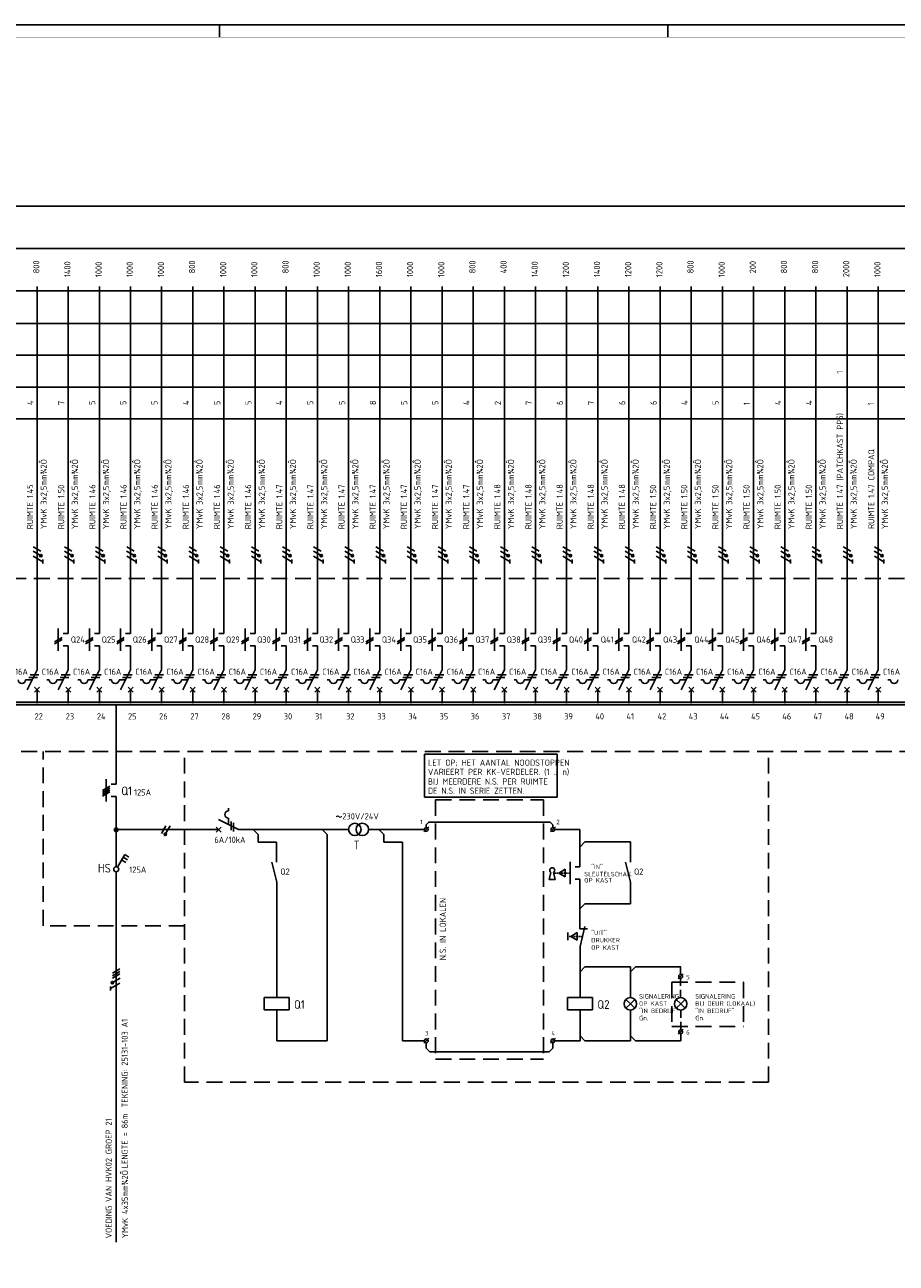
# Model space of a CAD drawing. Header units: millimetres. Extents: x 0 to 1189, y 0 to 841.
# Tile 5 of 9: x 386 to 736, y 344 to 841. Entities that reach past the tile are written whole.
import ezdxf
from ezdxf.enums import TextEntityAlignment as Align

# ---------------------------------------------------------------- set-up
doc = ezdxf.new("R2010")
doc.units = ezdxf.units.MM
doc.linetypes.add('HIDDEN', pattern=[9.525, 6.35, -3.175])
for name, color, linetype in [('1', 7, 'CONTINUOUS'), ('40', 1, 'CONTINUOUS'), ('41', 2, 'CONTINUOUS'), ('52', 1, 'HIDDEN'), ('70', 1, 'CONTINUOUS'), ('71', 2, 'CONTINUOUS'), ('73', 4, 'CONTINUOUS'), ('LIJN018', 210, 'CONTINUOUS'), ('LIJN025', 10, 'CONTINUOUS'), ('LIJN035', 50, 'CONTINUOUS'), ('LIJN050', 90, 'CONTINUOUS'), ('TEKST25', 1, 'CONTINUOUS'), ('TEKST35', 50, 'CONTINUOUS'), ('TEKST50', 90, 'CONTINUOUS'), ('TEKST70', 130, 'CONTINUOUS')]:
    doc.layers.add(name, color=color, linetype=linetype)
doc.styles.add('5_0', font='iso.shx')
doc.styles.add('ISO', font='ISO.SHX')
doc.styles.add('NEN', font='iso.shx')
doc.styles.add('ROMAND', font='romand')

# ---------------------------------------------------------------- blocks, each defined once
blk = doc.blocks.new('T1202')
at = {"layer": '1', "color": 1}
for p, q in [((-1.52, 1.12), (1.52, 2.87)), ((-1.52, 0.12), (1.52, 1.87)), ((-1.52, -0.88), (1.52, 0.87)), ((-2.27, -5.03), (1.52, -2.85)), ((-1.44, -2.6), (1.55, -0.87))]:
    blk.add_line(p, q, dxfattribs=at)
blk.add_circle((-1.52, -2.63), 0.5, dxfattribs=at)
at = {"layer": '70'}
blk.add_line((-2.26, -5.75), (-2.26, -4.2), dxfattribs=at)
at = {"layer": '70', "const_width": 0.5}
blk.add_lwpolyline([(-1.52, -2.38, -1), (-1.52, -2.88, -1)], format="xyb", close=True, dxfattribs=at)
blk = doc.blocks.new('A0')
at = {"layer": 'LIJN025'}
blk.add_line((464, 836), (464, 841), dxfattribs=at)
at = {"layer": 'LIJN025', "linetype": 'Continuous'}
blk.add_line((644, 836), (644, 841), dxfattribs=at)
at = {"layer": 'LIJN050', "const_width": 0.2}
blk.add_lwpolyline([(1184, 836), (25, 836), (25, 5), (1184, 5)], close=True, dxfattribs=at)
at = {"layer": 'TEKST25'}
blk.add_lwpolyline([(1189, 841), (1189, 0), (0, 0), (0, 841)], close=True, dxfattribs=at)
at = {"layer": 'TEKST25', "style": 'ISO'}
for tag, p in [('E', (1144.25, 66)), ('NAAM-E', (1155.75, 66)), ('DATUM-E', (1174, 66)), ('D', (1144.25, 61)), ('NAAM-D', (1155.75, 61)), ('DATUM-D', (1174, 61)), ('C', (1144.25, 56)), ('NAAM-C', (1155.75, 56)), ('DATUM-C', (1174, 56)), ('B', (1144.25, 51)), ('NAAM-B', (1155.75, 51)), ('DATUM-B', (1174, 51)), ('A', (1144.25, 46)), ('NAAM-A', (1155.75, 46)), ('DATUM-A', (1174, 46))]:
    blk.add_attdef(tag, text='', height=2.5, dxfattribs=at).set_placement(p, align=Align.CENTER)
for tag, p in [('DATUM', (1021.75, 36.25)), ('SCHAAL', (1057, 36.25)), ('GETEKEND', (1087.25, 36.25)), ('GECONTOL.', (1122, 36.25)), ('FORMAAT', (1152.25, 28.25))]:
    blk.add_attdef(tag, p, '', height=2.5, dxfattribs=at)
at = {"layer": 'TEKST35', "style": 'ISO'}
for tag, p in [('PROJECT', (1023.5, 72.5)), ('PLAATS', (1023.5, 63.5)), ('INSTALLATIE-REGEL1', (1023.5, 52.5)), ('INSTALLATIE-REGEL2', (1023.5, 43.5))]:
    blk.add_attdef(tag, p, '', height=4, dxfattribs=at)
at = {"layer": 'TEKST35', "style": 'ROMAND', "width": 2.899115}
blk.add_attdef('STATUS', text='', height=2.5, dxfattribs=at).set_placement((1143, 71.5), (1182, 71.5), align=Align.FIT)
at = {"layer": 'TEKST35', "style": 'ISO'}
blk.add_attdef('PROJ.NR.', text='', height=4, dxfattribs=at).set_placement((1170, 23), align=Align.CENTER)
at = {"layer": 'TEKST50', "style": 'ISO'}
blk.add_attdef('FILE-NAAM', text='', height=5, dxfattribs=at).set_placement((1162.5, 7.5), align=Align.CENTER)
blk = doc.blocks.new('RWS076')
at = {"layer": '71'}
blk.add_line((2, 0), (0, 2), dxfattribs=at)
blk = doc.blocks.new('RWS023', base_point=(227, 181))
at = {"layer": '40', "style": 'NEN'}
blk.add_text('~', height=5, dxfattribs=at).set_placement((223.5, 179.5))
blk = doc.blocks.new('RWS075')
at = {"layer": '71'}
blk.add_line((2, 0), (0, -2), dxfattribs=at)

msp = doc.modelspace()

# ---------------------------------------------------------------- linework, layer by layer
at = {"layer": '1', "color": 1}
for p, q in [((392.37, 629.77), (389.33, 631.52)), ((404.87, 629.77), (401.83, 631.52)), ((417.37, 629.77), (414.33, 631.52)), ((429.87, 629.77), (426.83, 631.52)), ((442.37, 629.77), (439.33, 631.52)), ((454.87, 629.77), (451.83, 631.52)), ((467.37, 629.77), (464.33, 631.52)), ((479.87, 629.77), (476.83, 631.52)), ((492.37, 629.77), (489.33, 631.52)), ((504.87, 629.77), (501.83, 631.52)), ((517.37, 629.77), (514.33, 631.52)), ((529.87, 629.77), (526.83, 631.52)), ((542.37, 629.77), (539.33, 631.52)), ((554.87, 629.77), (551.83, 631.52)), ((567.37, 629.77), (564.33, 631.52)), ((579.87, 629.77), (576.83, 631.52)), ((592.37, 629.77), (589.33, 631.52)), ((604.87, 629.77), (601.83, 631.52)), ((617.37, 629.77), (614.33, 631.52)), ((629.87, 629.77), (626.83, 631.52)), ((642.37, 629.77), (639.33, 631.52)), ((654.87, 629.77), (651.83, 631.52)), ((667.37, 629.77), (664.33, 631.52)), ((679.87, 629.77), (676.83, 631.52)), ((692.37, 629.77), (689.33, 631.52)), ((704.87, 629.77), (701.83, 631.52)), ((717.37, 629.77), (714.33, 631.52)), ((729.87, 629.77), (726.83, 631.52)), ((392.29, 628.05), (389.3, 629.78)), ((393.12, 625.61), (389.33, 627.8)), ((404.79, 628.05), (401.8, 629.78)), ((405.62, 625.61), (401.83, 627.8)), ((417.29, 628.05), (414.3, 629.78)), ((418.12, 625.61), (414.33, 627.8)), ((429.79, 628.05), (426.8, 629.78)), ((430.62, 625.61), (426.83, 627.8)), ((442.29, 628.05), (439.3, 629.78)), ((443.12, 625.61), (439.33, 627.8)), ((454.79, 628.05), (451.8, 629.78)), ((455.62, 625.61), (451.83, 627.8)), ((467.29, 628.05), (464.3, 629.78)), ((468.12, 625.61), (464.33, 627.8)), ((479.79, 628.05), (476.8, 629.78)), ((480.62, 625.61), (476.83, 627.8)), ((492.29, 628.05), (489.3, 629.78)), ((493.12, 625.61), (489.33, 627.8)), ((504.79, 628.05), (501.8, 629.78)), ((505.62, 625.61), (501.83, 627.8)), ((517.29, 628.05), (514.3, 629.78)), ((518.12, 625.61), (514.33, 627.8)), ((529.79, 628.05), (526.8, 629.78)), ((530.62, 625.61), (526.83, 627.8)), ((542.29, 628.05), (539.3, 629.78)), ((543.12, 625.61), (539.33, 627.8)), ((554.79, 628.05), (551.8, 629.78)), ((555.62, 625.61), (551.83, 627.8)), ((567.29, 628.05), (564.3, 629.78)), ((568.12, 625.61), (564.33, 627.8)), ((579.79, 628.05), (576.8, 629.78)), ((580.62, 625.61), (576.83, 627.8)), ((592.29, 628.05), (589.3, 629.78)), ((593.12, 625.61), (589.33, 627.8)), ((604.79, 628.05), (601.8, 629.78)), ((605.62, 625.61), (601.83, 627.8)), ((617.29, 628.05), (614.3, 629.78)), ((618.12, 625.61), (614.33, 627.8)), ((629.79, 628.05), (626.8, 629.78)), ((630.62, 625.61), (626.83, 627.8)), ((642.29, 628.05), (639.3, 629.78)), ((643.12, 625.61), (639.33, 627.8)), ((654.79, 628.05), (651.8, 629.78)), ((655.62, 625.61), (651.83, 627.8)), ((667.29, 628.05), (664.3, 629.78)), ((668.12, 625.61), (664.33, 627.8)), ((679.79, 628.05), (676.8, 629.78)), ((680.62, 625.61), (676.83, 627.8)), ((692.29, 628.05), (689.3, 629.78)), ((693.12, 625.61), (689.33, 627.8)), ((704.79, 628.05), (701.8, 629.78)), ((705.62, 625.61), (701.83, 627.8)), ((717.29, 628.05), (714.3, 629.78)), ((718.12, 625.61), (714.33, 627.8)), ((729.79, 628.05), (726.8, 629.78)), ((730.62, 625.61), (726.83, 627.8)), ((442.53, 519.65), (440.78, 516.62)), ((444.28, 519.65), (442.56, 516.66))]:
    msp.add_line(p, q, dxfattribs=at)
at = {"layer": '1', "color": 2}
for p, q in [((386.83, 574.21), (390.85, 582.25)), ((399.33, 574.21), (403.35, 582.25)), ((411.83, 574.21), (415.85, 582.25)), ((424.33, 574.21), (428.35, 582.25)), ((436.83, 574.21), (440.85, 582.25)), ((449.33, 574.21), (453.35, 582.25)), ((461.83, 574.21), (465.85, 582.25)), ((474.33, 574.21), (478.35, 582.25)), ((486.83, 574.21), (490.85, 582.25)), ((499.33, 574.21), (503.35, 582.25)), ((511.83, 574.21), (515.85, 582.25)), ((524.33, 574.21), (528.35, 582.25)), ((536.83, 574.21), (540.85, 582.25)), ((549.33, 574.21), (553.35, 582.25)), ((561.83, 574.21), (565.85, 582.25)), ((574.33, 574.21), (578.35, 582.25)), ((586.83, 574.21), (590.85, 582.25)), ((599.33, 574.21), (603.35, 582.25)), ((611.83, 574.21), (615.85, 582.25)), ((624.33, 574.21), (628.35, 582.25)), ((636.83, 574.21), (640.85, 582.25)), ((649.33, 574.21), (653.35, 582.25)), ((661.83, 574.21), (665.85, 582.25)), ((674.33, 574.21), (678.35, 582.25)), ((686.83, 574.21), (690.85, 582.25)), ((699.33, 574.21), (703.35, 582.25)), ((711.83, 574.21), (715.85, 582.25)), ((724.33, 574.21), (728.35, 582.25)), ((386.25, 578.21), (388.83, 578.21)), ((394.75, 578.21), (395.75, 578.21)), ((398.75, 578.21), (401.33, 578.21)), ((407.25, 578.21), (408.25, 578.21)), ((411.25, 578.21), (413.83, 578.21)), ((419.75, 578.21), (420.75, 578.21)), ((423.75, 578.21), (426.33, 578.21)), ((432.25, 578.21), (433.25, 578.21)), ((436.25, 578.21), (438.83, 578.21)), ((444.75, 578.21), (445.75, 578.21)), ((448.75, 578.21), (451.33, 578.21)), ((457.25, 578.21), (458.25, 578.21)), ((461.25, 578.21), (463.83, 578.21)), ((469.75, 578.21), (470.75, 578.21)), ((473.75, 578.21), (476.33, 578.21)), ((482.25, 578.21), (483.25, 578.21)), ((486.25, 578.21), (488.83, 578.21)), ((494.75, 578.21), (495.75, 578.21)), ((498.75, 578.21), (501.33, 578.21)), ((507.25, 578.21), (508.25, 578.21)), ((511.25, 578.21), (513.83, 578.21)), ((519.75, 578.21), (520.75, 578.21)), ((523.75, 578.21), (526.33, 578.21)), ((532.25, 578.21), (533.25, 578.21)), ((536.25, 578.21), (538.83, 578.21)), ((544.75, 578.21), (545.75, 578.21)), ((548.75, 578.21), (551.33, 578.21)), ((557.25, 578.21), (558.25, 578.21)), ((561.25, 578.21), (563.83, 578.21)), ((569.75, 578.21), (570.75, 578.21)), ((573.75, 578.21), (576.33, 578.21)), ((582.25, 578.21), (583.25, 578.21)), ((586.25, 578.21), (588.83, 578.21)), ((594.75, 578.21), (595.75, 578.21)), ((598.75, 578.21), (601.33, 578.21)), ((607.25, 578.21), (608.25, 578.21)), ((611.25, 578.21), (613.83, 578.21)), ((619.75, 578.21), (620.75, 578.21)), ((623.75, 578.21), (626.33, 578.21)), ((632.25, 578.21), (633.25, 578.21)), ((636.25, 578.21), (638.83, 578.21)), ((644.75, 578.21), (645.75, 578.21)), ((648.75, 578.21), (651.33, 578.21)), ((657.25, 578.21), (658.25, 578.21)), ((661.25, 578.21), (663.83, 578.21)), ((669.75, 578.21), (670.75, 578.21)), ((673.75, 578.21), (676.33, 578.21)), ((682.25, 578.21), (683.25, 578.21)), ((686.25, 578.21), (688.83, 578.21)), ((694.75, 578.21), (695.75, 578.21)), ((698.75, 578.21), (701.33, 578.21)), ((707.25, 578.21), (708.25, 578.21)), ((711.25, 578.21), (713.83, 578.21)), ((719.75, 578.21), (720.75, 578.21)), ((723.75, 578.21), (726.33, 578.21)), ((732.25, 578.21), (733.25, 578.21)), ((467.7, 526.7), (467.7, 525.7)), ((463.7, 522.12), (471.74, 518.1)), ((467.7, 522.7), (467.7, 520.12))]:
    msp.add_line(p, q, dxfattribs=at)
at = {"layer": '1', "color": 1}
for centre in [(392.37, 628.02), (404.87, 628.02), (417.37, 628.02), (429.87, 628.02), (442.37, 628.02), (454.87, 628.02), (467.37, 628.02), (479.87, 628.02), (492.37, 628.02), (504.87, 628.02), (517.37, 628.02), (529.87, 628.02), (542.37, 628.02), (554.87, 628.02), (567.37, 628.02), (579.87, 628.02), (592.37, 628.02), (604.87, 628.02), (617.37, 628.02), (629.87, 628.02), (642.37, 628.02), (654.87, 628.02), (667.37, 628.02), (679.87, 628.02), (692.37, 628.02), (704.87, 628.02), (717.37, 628.02), (729.87, 628.02), (442.31, 516.22)]:
    msp.add_circle(centre, 0.5, dxfattribs=at)
at = {"layer": '1', "color": 2}
for centre, start, end in [((384.75, 578.21), 180, 0), ((397.25, 578.21), 180, 0), ((409.75, 578.21), 180, 0), ((422.25, 578.21), 180, 0), ((434.75, 578.21), 180, 0), ((447.25, 578.21), 180, 0), ((459.75, 578.21), 180, 0), ((472.25, 578.21), 180, 0), ((484.75, 578.21), 180, 0), ((497.25, 578.21), 180, 0), ((509.75, 578.21), 180, 0), ((522.25, 578.21), 180, 0), ((534.75, 578.21), 180, 0), ((547.25, 578.21), 180, 0), ((559.75, 578.21), 180, 0), ((572.25, 578.21), 180, 0), ((584.75, 578.21), 180, 0), ((597.25, 578.21), 180, 0), ((609.75, 578.21), 180, 0), ((622.25, 578.21), 180, 0), ((634.75, 578.21), 180, 0), ((647.25, 578.21), 180, 0), ((659.75, 578.21), 180, 0), ((672.25, 578.21), 180, 0), ((684.75, 578.21), 180, 0), ((697.25, 578.21), 180, 0), ((709.75, 578.21), 180, 0), ((722.25, 578.21), 180, 0), ((734.75, 578.21), 180, 0), ((467.7, 524.2), 90, 270)]:
    msp.add_arc(centre, 1.5, start, end, dxfattribs=at)
at = {"layer": '52', "ltscale": 0.1}
msp.add_line((604.69, 500.69), (598.31, 500.69), dxfattribs=at)
at = {"layer": '52', "linetype": 'HIDDEN', "ltscale": 0.1}
msp.add_line((609.71, 475.29), (603.84, 475.29), dxfattribs=at)
at = {"layer": '70'}
for p, q in [((393.11, 624.9), (393.11, 626.45)), ((405.61, 624.9), (405.61, 626.45)), ((418.11, 624.9), (418.11, 626.45)), ((430.61, 624.9), (430.61, 626.45)), ((443.11, 624.9), (443.11, 626.45)), ((455.61, 624.9), (455.61, 626.45)), ((468.11, 624.9), (468.11, 626.45)), ((480.61, 624.9), (480.61, 626.45)), ((493.11, 624.9), (493.11, 626.45)), ((505.61, 624.9), (505.61, 626.45)), ((518.11, 624.9), (518.11, 626.45)), ((530.61, 624.9), (530.61, 626.45)), ((543.11, 624.9), (543.11, 626.45)), ((555.61, 624.9), (555.61, 626.45)), ((568.11, 624.9), (568.11, 626.45)), ((580.61, 624.9), (580.61, 626.45)), ((593.11, 624.9), (593.11, 626.45)), ((605.61, 624.9), (605.61, 626.45)), ((618.11, 624.9), (618.11, 626.45)), ((630.61, 624.9), (630.61, 626.45)), ((643.11, 624.9), (643.11, 626.45)), ((655.61, 624.9), (655.61, 626.45)), ((668.11, 624.9), (668.11, 626.45)), ((680.61, 624.9), (680.61, 626.45)), ((693.11, 624.9), (693.11, 626.45)), ((705.61, 624.9), (705.61, 626.45)), ((718.11, 624.9), (718.11, 626.45)), ((730.61, 624.9), (730.61, 626.45)), ((400.87, 595.18), (397.83, 593.43)), ((397.83, 592.68), (400.87, 594.43)), ((413.37, 595.18), (410.33, 593.43)), ((410.33, 592.68), (413.37, 594.43)), ((425.87, 595.18), (422.83, 593.43)), ((422.83, 592.68), (425.87, 594.43)), ((438.37, 595.18), (435.33, 593.43)), ((435.33, 592.68), (438.37, 594.43)), ((450.87, 595.18), (447.83, 593.43)), ((447.83, 592.68), (450.87, 594.43)), ((463.37, 595.18), (460.33, 593.43)), ((460.33, 592.68), (463.37, 594.43)), ((475.87, 595.18), (472.83, 593.43)), ((472.83, 592.68), (475.87, 594.43)), ((488.37, 595.18), (485.33, 593.43)), ((485.33, 592.68), (488.37, 594.43)), ((500.87, 595.18), (497.83, 593.43)), ((497.83, 592.68), (500.87, 594.43)), ((513.37, 595.18), (510.33, 593.43)), ((510.33, 592.68), (513.37, 594.43)), ((525.87, 595.18), (522.83, 593.43)), ((522.83, 592.68), (525.87, 594.43)), ((538.37, 595.18), (535.33, 593.43)), ((535.33, 592.68), (538.37, 594.43)), ((550.87, 595.18), (547.83, 593.43)), ((547.83, 592.68), (550.87, 594.43)), ((563.37, 595.18), (560.33, 593.43)), ((560.33, 592.68), (563.37, 594.43)), ((575.87, 595.18), (572.83, 593.43)), ((572.83, 592.68), (575.87, 594.43)), ((588.37, 595.18), (585.33, 593.43)), ((585.33, 592.68), (588.37, 594.43)), ((600.87, 595.18), (597.83, 593.43)), ((597.83, 592.68), (600.87, 594.43)), ((613.37, 595.18), (610.33, 593.43)), ((610.33, 592.68), (613.37, 594.43)), ((625.87, 595.18), (622.83, 593.43)), ((622.83, 592.68), (625.87, 594.43)), ((638.37, 595.18), (635.33, 593.43)), ((635.33, 592.68), (638.37, 594.43)), ((650.87, 595.18), (647.83, 593.43)), ((647.83, 592.68), (650.87, 594.43)), ((663.37, 595.18), (660.33, 593.43)), ((660.33, 592.68), (663.37, 594.43)), ((675.87, 595.18), (672.83, 593.43)), ((672.83, 592.68), (675.87, 594.43)), ((688.37, 595.18), (685.33, 593.43)), ((685.33, 592.68), (688.37, 594.43)), ((700.87, 595.18), (697.83, 593.43)), ((697.83, 592.68), (700.87, 594.43)), ((387.58, 579.21), (391.08, 579.21)), ((388.08, 580.21), (391.58, 580.21)), ((400.08, 579.21), (403.58, 579.21)), ((400.58, 580.21), (404.08, 580.21)), ((412.58, 579.21), (416.08, 579.21)), ((413.08, 580.21), (416.58, 580.21)), ((425.08, 579.21), (428.58, 579.21)), ((425.58, 580.21), (429.08, 580.21)), ((437.58, 579.21), (441.08, 579.21)), ((438.08, 580.21), (441.58, 580.21)), ((450.08, 579.21), (453.58, 579.21)), ((450.58, 580.21), (454.08, 580.21)), ((462.58, 579.21), (466.08, 579.21)), ((463.08, 580.21), (466.58, 580.21)), ((475.08, 579.21), (478.58, 579.21)), ((475.58, 580.21), (479.08, 580.21)), ((487.58, 579.21), (491.08, 579.21)), ((488.08, 580.21), (491.58, 580.21)), ((500.08, 579.21), (503.58, 579.21)), ((500.58, 580.21), (504.08, 580.21)), ((512.58, 579.21), (516.08, 579.21)), ((513.08, 580.21), (516.58, 580.21)), ((525.08, 579.21), (528.58, 579.21)), ((525.58, 580.21), (529.08, 580.21)), ((537.58, 579.21), (541.08, 579.21)), ((538.08, 580.21), (541.58, 580.21)), ((550.08, 579.21), (553.58, 579.21)), ((550.58, 580.21), (554.08, 580.21)), ((562.58, 579.21), (566.08, 579.21)), ((563.08, 580.21), (566.58, 580.21)), ((575.08, 579.21), (578.58, 579.21)), ((575.58, 580.21), (579.08, 580.21)), ((587.58, 579.21), (591.08, 579.21)), ((588.08, 580.21), (591.58, 580.21)), ((600.08, 579.21), (603.58, 579.21)), ((600.58, 580.21), (604.08, 580.21)), ((612.58, 579.21), (616.08, 579.21)), ((613.08, 580.21), (616.58, 580.21)), ((625.08, 579.21), (628.58, 579.21)), ((625.58, 580.21), (629.08, 580.21)), ((637.58, 579.21), (641.08, 579.21)), ((638.08, 580.21), (641.58, 580.21)), ((650.08, 579.21), (653.58, 579.21)), ((650.58, 580.21), (654.08, 580.21)), ((662.58, 579.21), (666.08, 579.21)), ((663.08, 580.21), (666.58, 580.21)), ((675.08, 579.21), (678.58, 579.21)), ((675.58, 580.21), (679.08, 580.21)), ((687.58, 579.21), (691.08, 579.21)), ((688.08, 580.21), (691.58, 580.21)), ((700.08, 579.21), (703.58, 579.21)), ((700.58, 580.21), (704.08, 580.21)), ((712.58, 579.21), (716.08, 579.21)), ((713.08, 580.21), (716.58, 580.21)), ((725.08, 579.21), (728.58, 579.21)), ((725.58, 580.21), (729.08, 580.21)), ((417.05, 533.76), (420.08, 535.51)), ((420.08, 534.76), (417.05, 533.01)), ((417.05, 532.26), (420.08, 534.01)), ((417.05, 531.51), (420.08, 533.26)), ((468.7, 521.37), (468.7, 517.87)), ((469.7, 520.87), (469.7, 517.37)), ((546.03, 517.19), (548.03, 519.19)), ((596.81, 517.19), (598.81, 519.19)), ((648.09, 458.24), (650.09, 460.24)), ((648.11, 436.04), (650.11, 438.04)), ((546.03, 432.39), (548.03, 434.39)), ((596.81, 432.39), (598.81, 434.39))]:
    msp.add_line(p, q, dxfattribs=at)
at = {"layer": '70', "const_width": 0.5}
for points in [[(392.37, 628.27, 1), (392.37, 627.77, 1)], [(404.87, 628.27, 1), (404.87, 627.77, 1)], [(417.37, 628.27, 1), (417.37, 627.77, 1)], [(429.87, 628.27, 1), (429.87, 627.77, 1)], [(442.37, 628.27, 1), (442.37, 627.77, 1)], [(454.87, 628.27, 1), (454.87, 627.77, 1)], [(467.37, 628.27, 1), (467.37, 627.77, 1)], [(479.87, 628.27, 1), (479.87, 627.77, 1)], [(492.37, 628.27, 1), (492.37, 627.77, 1)], [(504.87, 628.27, 1), (504.87, 627.77, 1)], [(517.37, 628.27, 1), (517.37, 627.77, 1)], [(529.87, 628.27, 1), (529.87, 627.77, 1)], [(542.37, 628.27, 1), (542.37, 627.77, 1)], [(554.87, 628.27, 1), (554.87, 627.77, 1)], [(567.37, 628.27, 1), (567.37, 627.77, 1)], [(579.87, 628.27, 1), (579.87, 627.77, 1)], [(592.37, 628.27, 1), (592.37, 627.77, 1)], [(604.87, 628.27, 1), (604.87, 627.77, 1)], [(617.37, 628.27, 1), (617.37, 627.77, 1)], [(629.87, 628.27, 1), (629.87, 627.77, 1)], [(642.37, 628.27, 1), (642.37, 627.77, 1)], [(654.87, 628.27, 1), (654.87, 627.77, 1)], [(667.37, 628.27, 1), (667.37, 627.77, 1)], [(679.87, 628.27, 1), (679.87, 627.77, 1)], [(692.37, 628.27, 1), (692.37, 627.77, 1)], [(704.87, 628.27, 1), (704.87, 627.77, 1)], [(717.37, 628.27, 1), (717.37, 627.77, 1)], [(729.87, 628.27, 1), (729.87, 627.77, 1)], [(442.06, 516.22, 1), (442.56, 516.22, 1)]]:
    msp.add_lwpolyline(points, format="xyb", close=True, dxfattribs=at)
at = {"layer": '71'}
for p, q in [((399.35, 598.8), (399.35, 589.8)), ((403.35, 596.8), (401.35, 596.8)), ((411.85, 598.8), (411.85, 589.8)), ((415.85, 596.8), (413.85, 596.8)), ((424.35, 598.8), (424.35, 589.8)), ((428.35, 596.8), (426.35, 596.8)), ((436.85, 598.8), (436.85, 589.8)), ((440.85, 596.8), (438.85, 596.8)), ((449.35, 598.8), (449.35, 589.8)), ((453.35, 596.8), (451.35, 596.8)), ((461.85, 598.8), (461.85, 589.8)), ((465.85, 596.8), (463.85, 596.8)), ((474.35, 598.8), (474.35, 589.8)), ((478.35, 596.8), (476.35, 596.8)), ((486.85, 598.8), (486.85, 589.8)), ((490.85, 596.8), (488.85, 596.8)), ((499.35, 598.8), (499.35, 589.8)), ((503.35, 596.8), (501.35, 596.8)), ((511.85, 598.8), (511.85, 589.8)), ((515.85, 596.8), (513.85, 596.8)), ((524.35, 598.8), (524.35, 589.8)), ((528.35, 596.8), (526.35, 596.8)), ((536.85, 598.8), (536.85, 589.8)), ((540.85, 596.8), (538.85, 596.8)), ((549.35, 598.8), (549.35, 589.8)), ((553.35, 596.8), (551.35, 596.8)), ((561.85, 598.8), (561.85, 589.8)), ((565.85, 596.8), (563.85, 596.8)), ((574.35, 598.8), (574.35, 589.8)), ((578.35, 596.8), (576.35, 596.8)), ((586.85, 598.8), (586.85, 589.8)), ((590.85, 596.8), (588.85, 596.8)), ((599.35, 598.8), (599.35, 589.8)), ((603.35, 596.8), (601.35, 596.8)), ((611.85, 598.8), (611.85, 589.8)), ((615.85, 596.8), (613.85, 596.8)), ((624.35, 598.8), (624.35, 589.8)), ((628.35, 596.8), (626.35, 596.8)), ((636.85, 598.8), (636.85, 589.8)), ((640.85, 596.8), (638.85, 596.8)), ((649.35, 598.8), (649.35, 589.8)), ((653.35, 596.8), (651.35, 596.8)), ((661.85, 598.8), (661.85, 589.8)), ((665.85, 596.8), (663.85, 596.8)), ((674.35, 598.8), (674.35, 589.8)), ((678.35, 596.8), (676.35, 596.8)), ((686.85, 598.8), (686.85, 589.8)), ((690.85, 596.8), (688.85, 596.8)), ((699.35, 598.8), (699.35, 589.8)), ((703.35, 596.8), (701.35, 596.8)), ((403.35, 591.8), (401.35, 591.8)), ((415.85, 591.8), (413.85, 591.8)), ((428.35, 591.8), (426.35, 591.8)), ((440.85, 591.8), (438.85, 591.8)), ((453.35, 591.8), (451.35, 591.8)), ((465.85, 591.8), (463.85, 591.8)), ((478.35, 591.8), (476.35, 591.8)), ((490.85, 591.8), (488.85, 591.8)), ((503.35, 591.8), (501.35, 591.8)), ((515.85, 591.8), (513.85, 591.8)), ((528.35, 591.8), (526.35, 591.8)), ((540.85, 591.8), (538.85, 591.8)), ((553.35, 591.8), (551.35, 591.8)), ((565.85, 591.8), (563.85, 591.8)), ((578.35, 591.8), (576.35, 591.8)), ((590.85, 591.8), (588.85, 591.8)), ((603.35, 591.8), (601.35, 591.8)), ((615.85, 591.8), (613.85, 591.8)), ((628.35, 591.8), (626.35, 591.8)), ((640.85, 591.8), (638.85, 591.8)), ((653.35, 591.8), (651.35, 591.8)), ((665.85, 591.8), (663.85, 591.8)), ((678.35, 591.8), (676.35, 591.8)), ((690.85, 591.8), (688.85, 591.8)), ((703.35, 591.8), (701.35, 591.8)), ((391.85, 573.21), (389.85, 575.21)), ((389.85, 573.21), (391.85, 575.21)), ((404.35, 573.21), (402.35, 575.21)), ((402.35, 573.21), (404.35, 575.21)), ((416.85, 573.21), (414.85, 575.21)), ((414.85, 573.21), (416.85, 575.21)), ((429.35, 573.21), (427.35, 575.21)), ((427.35, 573.21), (429.35, 575.21)), ((441.85, 573.21), (439.85, 575.21)), ((439.85, 573.21), (441.85, 575.21)), ((454.35, 573.21), (452.35, 575.21)), ((452.35, 573.21), (454.35, 575.21)), ((466.85, 573.21), (464.85, 575.21)), ((464.85, 573.21), (466.85, 575.21)), ((479.35, 573.21), (477.35, 575.21)), ((477.35, 573.21), (479.35, 575.21)), ((491.85, 573.21), (489.85, 575.21)), ((489.85, 573.21), (491.85, 575.21)), ((504.35, 573.21), (502.35, 575.21)), ((502.35, 573.21), (504.35, 575.21)), ((516.85, 573.21), (514.85, 575.21)), ((514.85, 573.21), (516.85, 575.21)), ((529.35, 573.21), (527.35, 575.21)), ((527.35, 573.21), (529.35, 575.21)), ((541.85, 573.21), (539.85, 575.21)), ((539.85, 573.21), (541.85, 575.21)), ((554.35, 573.21), (552.35, 575.21)), ((552.35, 573.21), (554.35, 575.21)), ((566.85, 573.21), (564.85, 575.21)), ((564.85, 573.21), (566.85, 575.21)), ((579.35, 573.21), (577.35, 575.21)), ((577.35, 573.21), (579.35, 575.21)), ((591.85, 573.21), (589.85, 575.21)), ((589.85, 573.21), (591.85, 575.21)), ((604.35, 573.21), (602.35, 575.21)), ((602.35, 573.21), (604.35, 575.21)), ((616.85, 573.21), (614.85, 575.21)), ((614.85, 573.21), (616.85, 575.21)), ((629.35, 573.21), (627.35, 575.21)), ((627.35, 573.21), (629.35, 575.21)), ((641.85, 573.21), (639.85, 575.21)), ((639.85, 573.21), (641.85, 575.21)), ((654.35, 573.21), (652.35, 575.21)), ((652.35, 573.21), (654.35, 575.21)), ((666.85, 573.21), (664.85, 575.21)), ((664.85, 573.21), (666.85, 575.21)), ((679.35, 573.21), (677.35, 575.21)), ((677.35, 573.21), (679.35, 575.21)), ((691.85, 573.21), (689.85, 575.21)), ((689.85, 573.21), (691.85, 575.21)), ((704.35, 573.21), (702.35, 575.21)), ((702.35, 573.21), (704.35, 575.21)), ((716.85, 573.21), (714.85, 575.21)), ((714.85, 573.21), (716.85, 575.21)), ((729.35, 573.21), (727.35, 575.21)), ((727.35, 573.21), (729.35, 575.21)), ((418.57, 538.39), (418.57, 529.39)), ((422.6, 536.39), (420.57, 536.39)), ((422.57, 531.39), (420.57, 531.39)), ((462.7, 517.1), (464.7, 519.1)), ((462.7, 519.1), (464.7, 517.1)), ((479.57, 516.13), (477.61, 518.1)), ((507.21, 516.1), (505.2, 518.1)), ((529.94, 516.15), (527.94, 518.15)), ((608.61, 518.19), (608.61, 503.19)), ((486.91, 513.15), (486.91, 505.09)), ((507.21, 516.1), (507.21, 433.39)), ((537.53, 513.15), (537.53, 433.39)), ((610.71, 513.19), (628.91, 513.19)), ((628.91, 513.19), (628.91, 505.09)), ((423.11, 503.08), (426.01, 508.1)), ((425.38, 507.02), (427.11, 506.02)), ((426.01, 508.1), (427.74, 507.1)), ((424.76, 505.94), (426.49, 504.94)), ((487.01, 497.09), (485.01, 505.09)), ((600.22, 500.69), (602.81, 502.19)), ((602.81, 502.19), (602.81, 499.19)), ((604.71, 505.19), (604.71, 496.19)), ((608.61, 503.19), (606.71, 503.19)), ((628.91, 497.09), (626.91, 505.09)), ((487.01, 497.09), (487.01, 450.76)), ((596.35, 498.05), (597.04, 500.98)), ((596.35, 498.05), (598.75, 498.05)), ((598.75, 498.05), (598.06, 500.98)), ((602.81, 499.19), (600.22, 500.69)), ((608.61, 498.19), (606.71, 498.19)), ((608.61, 498.19), (608.61, 478.28)), ((628.91, 497.09), (628.91, 488.29)), ((610.61, 488.29), (608.61, 486.29)), ((628.91, 488.29), (610.61, 488.29)), ((608.61, 478.29), (611.71, 478.29)), ((608.71, 471.29), (610.71, 479.29)), ((603.84, 476.79), (603.84, 473.79)), ((604.99, 475.29), (607.59, 476.79)), ((607.59, 473.79), (604.99, 475.29)), ((607.59, 476.79), (607.59, 473.79)), ((608.71, 471.29), (608.71, 450.76)), ((610.71, 463.03), (628.91, 463.03)), ((628.91, 463.03), (628.91, 450.73)), ((630.91, 463.03), (649.11, 463.03)), ((649.09, 463.03), (649.09, 459.99)), ((649.09, 458.49), (649.09, 458.33)), ((492.01, 450.76), (482.01, 450.76)), ((482.01, 450.76), (482.01, 445.76)), ((492.01, 445.76), (492.01, 450.76)), ((603.71, 450.76), (603.71, 445.76)), ((613.71, 450.76), (603.71, 450.76)), ((613.71, 445.76), (613.71, 450.76)), ((628.91, 448.23), (627.15, 450)), ((628.91, 448.23), (627.15, 446.46)), ((628.91, 448.23), (630.68, 450)), ((628.91, 448.23), (630.68, 446.46)), ((649.11, 448.23), (647.35, 450)), ((649.11, 448.23), (647.35, 446.46)), ((649.11, 448.23), (650.88, 450)), ((649.11, 448.23), (650.88, 446.46)), ((482.01, 445.76), (492.01, 445.76)), ((487.01, 445.76), (487.01, 433.39)), ((603.71, 445.76), (613.71, 445.76)), ((608.71, 445.76), (608.71, 433.39)), ((628.91, 445.73), (628.91, 433.39)), ((649.11, 436.29), (649.11, 433.39))]:
    msp.add_line(p, q, dxfattribs=at)
for centre, radius in [((422.6, 518.02), 0.75), ((422.6, 518.02), 0.5), ((422.6, 518.02), 0.25), ((518.34, 518.2), 2.5), ((521.34, 518.2), 2.5), ((547.03, 518.19), 0.75), ((597.81, 518.19), 0.75), ((422.6, 502.22), 1), ((649.09, 459.24), 0.75), ((628.91, 448.23), 2.5), ((649.11, 448.23), 2.5), ((649.11, 437.04), 0.75), ((547.03, 433.39), 0.75), ((597.81, 433.39), 0.75)]:
    msp.add_circle(centre, radius, dxfattribs=at)
msp.add_arc((597.55, 501.85), 1, 300.6656, 239.3344, dxfattribs=at)
at = {"layer": '73'}
for p, q in [((106.62, 569.23), (942.84, 569.23)), ((106.62, 568.23), (942.84, 568.23))]:
    msp.add_line(p, q, dxfattribs=at)
for points in [[(942.84, 568.23), (942.84, 569.23), (106.62, 568.23), (106.62, 569.23)], [(960.34, 568.23), (960.34, 569.23), (124.13, 568.23), (124.13, 569.23)]]:
    msp.add_solid(points, dxfattribs=at)
at = {"layer": 'LIJN018', "color": 9, "linetype": 'Continuous'}
for p, q in [((115.61, 768.18), (933.32, 768.18)), ((178.17, 768.18), (995.87, 768.18)), ((115.61, 751.18), (933.32, 751.18)), ((178.17, 751.18), (995.87, 751.18)), ((115.61, 734.21), (933.32, 734.21)), ((178.17, 734.21), (995.87, 734.21)), ((115.61, 721.21), (933.32, 721.21)), ((178.17, 721.21), (995.87, 721.21)), ((115.61, 708.43), (933.32, 708.43)), ((178.17, 708.43), (995.87, 708.43)), ((115.61, 695.63), (933.32, 695.63)), ((178.17, 695.63), (995.87, 695.63)), ((115.61, 682.93), (933.32, 682.93)), ((178.17, 682.93), (995.87, 682.93))]:
    msp.add_line(p, q, dxfattribs=at)
at = {"layer": 'LIJN025', "linetype": 'HIDDEN'}
for p, q in [((94.35, 618.8), (952.85, 618.8)), ((952.85, 549.4), (94.35, 549.4)), ((393.35, 479.56), (393.35, 549.4)), ((450.07, 416.75), (450.07, 549.4)), ((684.29, 416.75), (684.29, 549.4)), ((550.78, 530.05), (550.78, 425.97)), ((550.78, 530.05), (594.07, 530.05)), ((594.07, 530.05), (594.07, 425.97)), ((450.1, 479.56), (393.35, 479.56)), ((645.59, 456.87), (674.37, 456.87)), ((645.59, 456.87), (645.59, 439.17)), ((674.37, 456.87), (674.37, 439.17)), ((645.59, 439.17), (674.37, 439.17)), ((550.78, 425.97), (594.07, 425.97)), ((684.29, 416.75), (450.07, 416.75))]:
    msp.add_line(p, q, dxfattribs=at)
at = {"layer": 'LIJN035'}
for p, q in [((390.85, 582.25), (390.85, 736)), ((403.35, 596.8), (403.35, 736)), ((415.85, 596.8), (415.85, 736)), ((428.35, 596.8), (428.35, 736)), ((440.85, 596.8), (440.85, 736)), ((453.35, 596.8), (453.35, 736)), ((465.85, 596.8), (465.85, 736)), ((478.35, 596.8), (478.35, 736)), ((490.85, 596.8), (490.85, 736)), ((503.35, 596.8), (503.35, 736)), ((515.85, 596.8), (515.85, 736)), ((528.35, 596.8), (528.35, 736)), ((540.85, 596.8), (540.85, 736)), ((553.35, 596.8), (553.35, 736)), ((565.85, 596.8), (565.85, 736)), ((578.35, 596.8), (578.35, 736)), ((590.85, 596.8), (590.85, 736)), ((603.35, 596.8), (603.35, 736)), ((615.85, 596.8), (615.85, 736)), ((628.35, 596.8), (628.35, 736)), ((640.85, 596.8), (640.85, 736)), ((653.35, 596.8), (653.35, 736)), ((665.85, 596.8), (665.85, 736)), ((678.35, 596.8), (678.35, 736)), ((690.85, 596.8), (690.85, 736)), ((703.35, 596.8), (703.35, 736)), ((715.85, 582.25), (715.85, 736)), ((728.35, 582.25), (728.35, 736)), ((403.35, 582.25), (403.35, 591.8)), ((415.85, 582.25), (415.85, 591.8)), ((428.35, 582.25), (428.35, 591.8)), ((440.85, 582.25), (440.85, 591.8)), ((453.35, 582.25), (453.35, 591.8)), ((465.85, 582.25), (465.85, 591.8)), ((478.35, 582.25), (478.35, 591.8)), ((490.85, 582.25), (490.85, 591.8)), ((503.35, 582.25), (503.35, 591.8)), ((515.85, 582.25), (515.85, 591.8)), ((528.35, 582.25), (528.35, 591.8)), ((540.85, 582.25), (540.85, 591.8)), ((553.35, 582.25), (553.35, 591.8)), ((565.85, 582.25), (565.85, 591.8)), ((578.35, 582.25), (578.35, 591.8)), ((590.85, 582.25), (590.85, 591.8)), ((603.35, 582.25), (603.35, 591.8)), ((615.85, 582.25), (615.85, 591.8)), ((628.35, 582.25), (628.35, 591.8)), ((640.85, 582.25), (640.85, 591.8)), ((653.35, 582.25), (653.35, 591.8)), ((665.85, 582.25), (665.85, 591.8)), ((678.35, 582.25), (678.35, 591.8)), ((690.85, 582.25), (690.85, 591.8)), ((703.35, 582.25), (703.35, 591.8)), ((390.85, 568.8), (390.85, 574.3)), ((403.35, 568.8), (403.35, 574.3)), ((415.85, 568.8), (415.85, 574.3)), ((428.35, 568.8), (428.35, 574.3)), ((440.85, 568.8), (440.85, 574.3)), ((453.35, 568.8), (453.35, 574.3)), ((465.85, 568.8), (465.85, 574.3)), ((478.35, 568.8), (478.35, 574.3)), ((490.85, 568.8), (490.85, 574.3)), ((503.35, 568.8), (503.35, 574.3)), ((515.85, 568.8), (515.85, 574.3)), ((528.35, 568.8), (528.35, 574.3)), ((540.85, 568.8), (540.85, 574.3)), ((553.35, 568.8), (553.35, 574.3)), ((565.85, 568.8), (565.85, 574.3)), ((578.35, 568.8), (578.35, 574.3)), ((590.85, 568.8), (590.85, 574.3)), ((603.35, 568.8), (603.35, 574.3)), ((615.85, 568.8), (615.85, 574.3)), ((628.35, 568.8), (628.35, 574.3)), ((640.85, 568.8), (640.85, 574.3)), ((653.35, 568.8), (653.35, 574.3)), ((665.85, 568.8), (665.85, 574.3)), ((678.35, 568.8), (678.35, 574.3)), ((690.85, 568.8), (690.85, 574.3)), ((703.35, 568.8), (703.35, 574.3)), ((715.85, 568.8), (715.85, 574.3)), ((728.35, 568.8), (728.35, 574.3)), ((599.48, 548.33), (546.28, 548.33)), ((546.28, 548.33), (546.28, 531.11)), ((599.48, 531.11), (599.48, 548.33)), ((546.28, 531.11), (599.48, 531.11)), ((423.29, 518.15), (463.75, 518.15)), ((471.74, 518.1), (515.84, 518.1)), ((523.84, 518.15), (546.28, 518.15)), ((547.03, 520.03), (548.04, 521.05)), ((547.03, 518.94), (547.03, 520.03)), ((548.04, 521.05), (596.8, 521.05)), ((597.81, 520.03), (596.8, 521.05)), ((597.81, 518.94), (597.81, 520.03)), ((598.56, 518.19), (608.61, 518.19)), ((479.57, 516.13), (479.57, 513.15)), ((479.57, 513.15), (486.92, 513.15)), ((529.94, 516.15), (529.94, 513.15)), ((529.94, 513.15), (537.53, 513.15)), ((487.01, 433.39), (507.21, 433.39)), ((537.53, 433.39), (546.28, 433.39)), ((547.03, 432.64), (547.03, 430.44)), ((597.81, 432.64), (597.81, 430.44)), ((598.56, 433.39), (608.71, 433.39)), ((610.71, 433.39), (628.91, 433.39)), ((630.91, 433.39), (649.11, 433.39)), ((547.03, 430.44), (548.44, 429.02)), ((548.44, 429.02), (596.4, 429.02)), ((597.81, 430.44), (596.4, 429.02))]:
    msp.add_line(p, q, dxfattribs=at)
at = {"layer": 'LIJN035', "color": 90}
for p, q in [((422.6, 536.39), (422.6, 568.3)), ((422.57, 531.39), (422.57, 503.22)), ((422.6, 501.22), (422.6, 352.58))]:
    msp.add_line(p, q, dxfattribs=at)
at = {"layer": 'LIJN035', "linetype": 'HIDDEN', "ltscale": 0.5}
for p, q in [((649.09, 450.73), (649.09, 458.49)), ((649.11, 437.79), (649.11, 445.73))]:
    msp.add_line(p, q, dxfattribs=at)

# ---------------------------------------------------------------- block references
at = {"layer": '40'}
msp.add_blockref('RWS023', (513.94, 522.2), dxfattribs=at)
at = {"layer": '70'}
msp.add_blockref('RWS076', (608.71, 433.39), dxfattribs=at)
at = {"layer": 'LIJN025'}
for name, p in [('A0', (0, 0)), ('T1202', (422.6, 459.36))]:
    msp.add_blockref(name, p, dxfattribs=at)
at = {"layer": 'TEKST70', "xscale": -1, "rotation": 180}
msp.add_blockref('RWS076', (608.71, 513.19), dxfattribs=at)
at = {"layer": 'TEKST70'}
for name, p in [('RWS075', (608.71, 463.03)), ('RWS075', (628.91, 463.03)), ('RWS076', (628.91, 433.39)), ('RWS076', (628.91, 433.39))]:
    msp.add_blockref(name, p, dxfattribs=at)

# ---------------------------------------------------------------- texts
at = {"layer": '40', "style": 'NEN'}
for s, p in [(' 800', (391.78, 739.74)), ('1400', (404.28, 739.74)), ('1000', (416.78, 739.74)), ('1000', (429.28, 739.74)), ('1000', (441.78, 739.74)), (' 800', (454.28, 739.74)), ('1000', (466.78, 739.74)), ('1000', (479.28, 739.74)), (' 800', (491.78, 739.74)), ('1000', (504.28, 739.74)), ('1000', (516.78, 739.74)), ('1600', (529.28, 739.74)), ('1000', (541.78, 739.74)), ('1000', (554.28, 739.74)), (' 800', (566.78, 739.74)), (' 400', (579.28, 739.74)), ('1400', (591.78, 739.74)), ('1200', (604.28, 739.74)), ('1400', (616.78, 739.74)), ('1200', (629.28, 739.74)), ('1200', (641.78, 739.74)), (' 800', (654.28, 739.74)), ('1000', (666.78, 739.74)), (' 200', (679.28, 739.74)), (' 800', (691.78, 739.74)), (' 800', (704.28, 739.74)), ('2000', (716.75, 739.74)), ('1000', (729.28, 739.74)), ('1', (714.22, 701.02)), ('4', (389.38, 688.44)), ('7', (401.78, 688.44)), ('5', (414.18, 688.44)), ('5', (426.68, 688.44)), ('5', (439.18, 688.44)), ('4', (451.88, 688.44)), ('5', (464.38, 688.44)), ('5', (476.88, 688.44)), ('4', (489.28, 688.44)), ('5', (501.68, 688.44)), ('5', (514.48, 688.44)), ('8', (526.88, 688.44)), ('5', (539.38, 688.44)), ('5', (551.88, 688.44)), ('4', (564.38, 688.44)), ('2', (576.98, 688.44)), ('7', (589.38, 688.44)), ('6', (601.88, 688.44)), ('7', (614.38, 688.44)), ('6', (626.88, 688.44)), ('6', (639.48, 688.44)), ('4', (651.88, 688.44)), ('5', (664.38, 688.44)), ('1', (676.88, 688.44)), ('4', (689.38, 688.44)), ('4', (701.88, 688.44)), ('RUIMTE 1.47 (PATCHKAST PP5)', (714.25, 638.64)), ('1', (726.72, 688.32)), ('RUIMTE 1.47 COMPAQ', (726.83, 638.74)), (' YMvK 3x2,5mm¾2Ô', (394.78, 637.14)), (' YMvK 3x2,5mm¾2Ô', (407.28, 637.14)), (' YMvK 3x2,5mm¾2Ô', (419.78, 637.14)), (' YMvK 3x2,5mm¾2Ô', (432.28, 637.14)), (' YMvK 3x2,5mm¾2Ô', (444.78, 637.14)), (' YMvK 3x2,5mm¾2Ô', (457.28, 637.14)), (' YMvK 3x2,5mm¾2Ô', (469.78, 637.14)), (' YMvK 3x2,5mm¾2Ô', (482.28, 637.14)), (' YMvK 3x2,5mm¾2Ô', (494.78, 637.14)), (' YMvK 3x2,5mm¾2Ô', (507.28, 637.14)), (' YMvK 3x2,5mm¾2Ô', (519.78, 637.14)), (' YMvK 3x2,5mm¾2Ô', (532.28, 637.14)), (' YMvK 3x2,5mm¾2Ô', (544.78, 637.14)), (' YMvK 3x2,5mm¾2Ô', (557.28, 637.14)), (' YMvK 3x2,5mm¾2Ô', (569.78, 637.14)), (' YMvK 3x2,5mm¾2Ô', (582.28, 637.14)), (' YMvK 3x2,5mm¾2Ô', (594.78, 637.14)), (' YMvK 3x2,5mm¾2Ô', (607.28, 637.14)), (' YMvK 3x2,5mm¾2Ô', (619.78, 637.14)), (' YMvK 3x2,5mm¾2Ô', (632.28, 637.14)), (' YMvK 3x2,5mm¾2Ô', (644.78, 637.14)), (' YMvK 3x2,5mm¾2Ô', (657.28, 637.14)), (' YMvK 3x2,5mm¾2Ô', (669.78, 637.14)), (' YMvK 3x2,5mm¾2Ô', (682.28, 637.14)), (' YMvK 3x2,5mm¾2Ô', (694.78, 637.14)), (' YMvK 3x2,5mm¾2Ô', (707.28, 637.14)), (' YMvK 3x2,5mm¾2Ô', (719.75, 637.14)), (' YMvK 3x2,5mm¾2Ô', (732.28, 637.14)), ('RUIMTE 1.45', (389.28, 638.64)), ('RUIMTE 1.50', (401.78, 638.64)), ('RUIMTE 1.46', (414.28, 638.64)), ('RUIMTE 1.46 ', (426.78, 638.64)), ('RUIMTE 1.46 ', (439.28, 638.64)), ('RUIMTE 1.46', (451.78, 638.64)), ('RUIMTE 1.46', (464.28, 638.64)), ('RUIMTE 1.46', (476.78, 638.64)), ('RUIMTE 1.47', (489.28, 638.64)), ('RUIMTE 1.47', (501.78, 638.64)), ('RUIMTE 1.47', (514.28, 638.64)), ('RUIMTE 1.47', (526.78, 638.64)), ('RUIMTE 1.47', (539.28, 638.64)), ('RUIMTE 1.47', (551.78, 638.64)), ('RUIMTE 1.47', (564.28, 638.64)), ('RUIMTE 1.48', (576.78, 638.64)), ('RUIMTE 1.48', (589.28, 638.64)), ('RUIMTE 1.48', (601.78, 638.64)), ('RUIMTE 1.48', (614.28, 638.64)), ('RUIMTE 1.48', (626.78, 638.64)), ('RUIMTE 1.50', (639.28, 638.64)), ('RUIMTE 1.50', (651.78, 638.64)), ('RUIMTE 1.50', (664.28, 638.64)), ('RUIMTE 1.50', (676.78, 638.64)), ('RUIMTE 1.50', (689.28, 638.64)), ('RUIMTE 1.50', (701.78, 638.64)), ('TEKENING: 25131-103 A1', (427.28, 406.63)), ('VOEDING VAN HVK02 GROEP 21', (420.86, 354.13)), ('LENGTE = 86m', (427.28, 382.23)), ('YMvK 4x35mm¾2Ô', (427.36, 354.13))]:
    msp.add_text(s, height=2.5, rotation=90, dxfattribs=at).set_placement(p)
for s, height, p in [('Q24', 2.5, (404.4, 593.12)), ('Q25', 2.5, (416.77, 593.12)), ('Q26', 2.5, (429.27, 593.12)), ('Q27', 2.5, (441.77, 593.12)), ('Q28', 2.5, (454.27, 593.12)), ('Q29', 2.5, (466.63, 593.12)), ('Q30', 2.5, (479.13, 593.12)), ('Q31', 2.5, (491.63, 593.12)), ('Q32', 2.5, (504.13, 593.12)), ('Q33', 2.5, (516.7, 593.12)), ('Q34', 2.5, (529.2, 593.12)), ('Q35', 2.5, (541.7, 593.12)), ('Q36', 2.5, (554.2, 593.12)), ('Q37', 2.5, (566.77, 593.12)), ('Q38', 2.5, (579.27, 593.12)), ('Q39', 2.5, (591.77, 593.12)), ('Q40', 2.5, (604.27, 593.12)), ('Q41', 2.5, (617.03, 593.12)), ('Q42', 2.5, (629.53, 593.12)), ('Q43', 2.5, (642.03, 593.12)), ('Q44', 2.5, (654.53, 593.12)), ('Q45', 2.5, (666.97, 593.12)), ('Q46', 2.5, (679.47, 593.12)), ('Q47', 2.5, (691.97, 593.12)), ('Q48', 2.5, (704.47, 593.12)), ('C16A', 2.5, (380.26, 580.22)), ('C16A', 2.5, (392.76, 580.22)), ('C16A', 2.5, (405.26, 580.22)), ('C16A', 2.5, (417.76, 580.22)), ('C16A', 2.5, (430.26, 580.22)), ('C16A', 2.5, (442.76, 580.22)), ('C16A', 2.5, (455.26, 580.22)), ('C16A', 2.5, (467.76, 580.22)), ('C16A', 2.5, (467.76, 580.22)), ('C16A', 2.5, (480.26, 580.22)), ('C16A', 2.5, (492.76, 580.22)), ('C16A', 2.5, (505.26, 580.22)), ('C16A', 2.5, (517.76, 580.22)), ('C16A', 2.5, (530.26, 580.22)), ('C16A', 2.5, (542.76, 580.22)), ('C16A', 2.5, (555.26, 580.22)), ('C16A', 2.5, (567.76, 580.22)), ('C16A', 2.5, (580.26, 580.22)), ('C16A', 2.5, (592.76, 580.22)), ('C16A', 2.5, (592.76, 580.22)), ('C16A', 2.5, (605.26, 580.22)), ('C16A', 2.5, (617.76, 580.22)), ('C16A', 2.5, (630.26, 580.22)), ('C16A', 2.5, (642.76, 580.22)), ('C16A', 2.5, (655.26, 580.22)), ('C16A', 2.5, (667.76, 580.22)), ('C16A', 2.5, (680.26, 580.22)), ('C16A', 2.5, (692.76, 580.22)), ('C16A', 2.5, (705.26, 580.22)), ('C16A', 2.5, (717.76, 580.22)), ('C16A', 2.5, (730.26, 580.22)), ('VARIEERT PER KK-VERDELER. (1 ... n)', 2.5, (547.68, 540.03)), ('LET OP; HET AANTAL NOODSTOPPEN', 2.5, (547.68, 543.73)), ('BIJ MEERDERE N.S. PER RUIMTE', 2.5, (547.68, 536.17)), ('125A', 2.5, (429.76, 531.8)), ('DE N.S. IN SERIE ZETTEN.', 2.5, (547.68, 532.47)), ('230V/24V', 2.5, (513.34, 522.2)), ('1', 1.8, (544.53, 520.29)), ('2', 1.8, (599.21, 520.29)), ('6A/10kA', 2.5, (461.99, 512.77)), ('125A', 2.5, (427.86, 500.8)), ('Q2', 2.5, (488.45, 500.04)), ('"IN"', 1.8, (613.21, 502.29)), ('Q2', 2.5, (630.36, 500.04)), ('SLEUTELSCHAK.', 1.8, (610.41, 499.39)), ('OP KAST', 1.8, (610.41, 496.89)), ('"UIT"', 1.8, (613.21, 475.79)), ('DRUKKER ', 1.8, (613.21, 472.89)), ('OP KAST', 1.8, (613.21, 469.89)), ('5', 1.8, (651.28, 458.06)), ('SIGNALERING', 1.8, (632.41, 450.33)), ('SIGNALERING', 1.8, (654.96, 450.33)), ('OP KAST', 1.8, (632.41, 447.43)), ('BIJ DEUR (LOKAAL)', 1.8, (654.96, 447.43)), ('Gn.', 1.8, (632.41, 441.63)), ('"IN BEDRIJF"', 1.8, (632.41, 444.53)), ('Gn.', 1.8, (654.96, 441.63)), ('"IN BEDRIJF"', 1.8, (654.96, 444.53)), ('3', 1.8, (546.53, 435.57)), ('4', 1.8, (597.21, 435.57)), ('6', 1.8, (651.28, 435.91))]:
    msp.add_text(s, height=height, dxfattribs=at).set_placement(p)
at = {"layer": '41', "style": 'NEN'}
msp.add_text('T', height=3.5, dxfattribs=at).set_placement((520.34, 510.2), align=Align.RIGHT)
for s, p in [('Q1', (493.95, 446.21)), ('Q2', (615.66, 446.21))]:
    msp.add_text(s, height=3.5, dxfattribs=at).set_placement(p)
at = {"layer": 'TEKST25', "style": '5_0'}
for s, p in [('22', (389.85, 562.3)), ('23', (402.35, 562.3)), ('24', (414.85, 562.3)), ('25', (427.35, 562.3)), ('26', (439.85, 562.3)), ('27', (452.35, 562.3)), ('28', (464.85, 562.3)), ('29', (477.35, 562.3)), ('30', (489.85, 562.3)), ('31', (502.35, 562.3)), ('32', (514.85, 562.3)), ('33', (527.35, 562.3)), ('34', (539.85, 562.3)), ('35', (552.35, 562.3)), ('36', (564.85, 562.3)), ('37', (577.35, 562.3)), ('38', (589.85, 562.3)), ('39', (602.35, 562.3)), ('40', (614.85, 562.3)), ('41', (627.35, 562.3)), ('42', (639.85, 562.3)), ('43', (652.35, 562.3)), ('44', (664.85, 562.3)), ('45', (677.35, 562.3)), ('46', (689.85, 562.3)), ('47', (702.35, 562.3)), ('48', (714.85, 562.3)), ('49', (727.35, 562.3))]:
    msp.add_text(s, height=2.5, dxfattribs=at).set_placement(p)
at = {"layer": 'TEKST25', "style": 'ISO'}
msp.add_text('N.S. IN LOKALEN', height=2.5, rotation=90, dxfattribs=at).set_placement((554.92, 465.7))
at = {"layer": 'TEKST35', "style": 'NEN'}
for s, p in [('Q1', (424.66, 531.9)), ('HS', (415.26, 500.9))]:
    msp.add_text(s, height=3.5, dxfattribs=at).set_placement(p)

doc.saveas('drawing.dxf')
